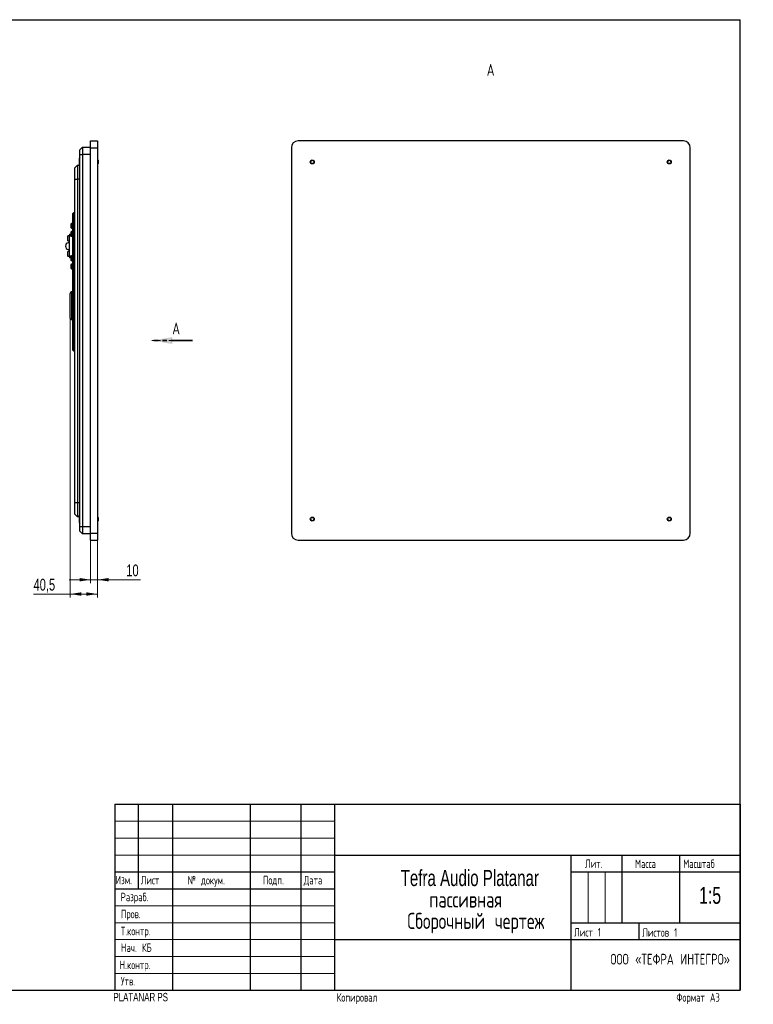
# Model space of a CAD drawing. Header units: millimetres. Extents: x 8 to 419, y 1 to 292.
# Tile 10 of 10: x 202 to 419, y 1 to 292. Entities that reach past the tile are written whole.
import ezdxf

# ---------------------------------------------------------------- set-up
doc = ezdxf.new("R2010")
doc.units = ezdxf.units.MM
doc.linetypes.add('HIDDEN', pattern=[1.905, 1.27, -0.635])
doc.linetypes.add('PHANTOM', pattern=[12.7, 6.35, -1.27, 1.27, -1.27, 1.27, -1.27])
doc.styles.add('SLDTEXTSTYLE0', font='TXT', dxfattribs={"width": 0.7, "bigfont": 'bigfont'})
doc.styles.add('SLDTEXTSTYLE1', font='TXT', dxfattribs={"width": 0.7})
doc.dimstyles.new('SLDDIMSTYLE0', dxfattribs={"dimtxt": 3.5, "dimasz": 3.302, "dimexe": 0, "dimexo": 0.0625, "dimgap": 0.875, "dimtad": 2, "dimlfac": 5, "dimrnd": 1e-09, "dimzin": 12, "dimdsep": 46, "dimtxsty": 'SLDTEXTSTYLE1', "dimsah": 1, "dimcen": 0.09, "dimadec": 0, "dimazin": 3, "dimtfac": 1, "dimtdec": 3, "dimtofl": 0, "dimtmove": 0, "dimatfit": 3, "dimfxl": 0, "dimfrac": 2, "dimtolj": 1, "dimtzin": 12, "dimarcsym": 0})
doc.dimstyles.new('SLDDIMSTYLE1', dxfattribs={"dimtxt": 3.5, "dimasz": 3.302, "dimexe": 0, "dimexo": 0.0625, "dimgap": 0.875, "dimtad": 2, "dimlfac": 5, "dimrnd": 1e-09, "dimzin": 12, "dimdsep": 46, "dimtxsty": 'SLDTEXTSTYLE1', "dimsah": 1, "dimcen": 0.09, "dimadec": 0, "dimazin": 3, "dimtfac": 1, "dimtdec": 3, "dimtmove": 0, "dimatfit": 0, "dimfxl": 0, "dimfrac": 2, "dimtolj": 1, "dimtzin": 12, "dimarcsym": 0})

# ---------------------------------------------------------------- blocks, each defined once
blk = doc.blocks.new('_D_3')
at = {"color": 7, "linetype": 'Continuous', "lineweight": 0}
for p, q in [((216.73, 203.78), (216.73, 121.18)), ((224.83, 138.13), (224.83, 121.18)), ((216.73, 122.18), (205.94, 122.18)), ((216.73, 122.18), (224.83, 122.18))]:
    blk.add_line(p, q, dxfattribs=at)
at = {"color": 7, "linetype": 'Continuous', "lineweight": 18}
for points in [[(216.73, 122.18), (220.03, 121.67), (220.03, 122.69)], [(224.83, 122.18), (221.53, 122.69), (221.53, 121.67)]]:
    blk.add_solid(points, dxfattribs=at)
at = {"color": 7, "linetype": 'Continuous', "lineweight": 18, "insert": (205.94, 126.69), "char_height": 3.5, "attachment_point": 1, "style": 'SLDTEXTSTYLE1'}
blk.add_mtext('40,5', dxfattribs=at)
blk = doc.blocks.new('_D_4')
at = {"color": 7, "linetype": 'Continuous', "lineweight": 0}
for p, q in [((222.83, 138.13), (222.83, 125.41)), ((224.87, 138.13), (224.87, 125.41)), ((222.83, 126.41), (216.48, 126.41)), ((222.83, 126.41), (224.87, 126.41)), ((224.87, 126.41), (237.57, 126.41))]:
    blk.add_line(p, q, dxfattribs=at)
at = {"color": 7, "linetype": 'Continuous', "lineweight": 18}
for points in [[(222.83, 126.41), (219.53, 126.92), (219.53, 125.9)], [(224.87, 126.41), (228.17, 125.9), (228.17, 126.92)]]:
    blk.add_solid(points, dxfattribs=at)
at = {"color": 7, "linetype": 'Continuous', "lineweight": 18, "insert": (233.37, 130.92), "char_height": 3.5, "attachment_point": 1, "style": 'SLDTEXTSTYLE1'}
blk.add_mtext('10', dxfattribs=at)
blk = doc.blocks.new('SW_PROJECTIONARROW_0')
at = {"color": 0, "linetype": 'HIDDEN', "lineweight": 18}
blk.add_line((252.97, 197.13), (240.97, 197.13), dxfattribs=at)
blk.add_line((252.97, 197.13), (240.97, 197.13), dxfattribs=at)
at = {"color": 0, "linetype": 'PHANTOM', "lineweight": 35}
blk.add_line((252.97, 197.13), (240.97, 197.13), dxfattribs=at)
at = {"color": 0, "linetype": 'Continuous', "lineweight": 25}
blk.add_solid([(240.97, 197.13), (246.97, 196.13), (246.97, 198.13)], dxfattribs=at)
blk.add_solid([(240.97, 197.13), (246.97, 196.13), (246.97, 198.13)], dxfattribs=at)
at = {"color": 0, "linetype": 'Continuous', "lineweight": 25, "insert": (246.97, 202.45), "char_height": 3.5, "attachment_point": 1, "style": 'SLDTEXTSTYLE0'}
blk.add_mtext('А', dxfattribs=at)
blk.add_mtext('А', dxfattribs=at)

msp = doc.modelspace()

# ---------------------------------------------------------------- linework, layer by layer
at = {"color": 7, "linetype": 'Continuous', "lineweight": 25}
for p, q in [((20, 292), (415, 292)), ((415, 5), (415, 292)), ((219.631, 253.5337), (220.431, 254.3337)), ((219.631, 252.1337), (219.631, 253.5337)), ((220.431, 254.3337), (220.431, 252.1337)), ((220.431, 254.3337), (222.831, 254.3337)), ((222.831, 256.1337), (224.871, 256.1337)), ((222.831, 254.1337), (222.831, 256.1337)), ((222.831, 140.1337), (222.831, 254.1337)), ((222.831, 254.1337), (224.871, 254.1337)), ((224.871, 256.1337), (224.871, 254.1337)), ((224.871, 254.1337), (224.871, 140.1337)), ((282.1924, 254.1337), (282.1924, 140.1337)), ((398.1924, 256.1337), (284.1924, 256.1337)), ((400.1924, 140.1337), (400.1924, 254.1337)), ((219.631, 251.2037), (219.511, 251.0837)), ((219.511, 248.7837), (219.511, 251.0837)), ((219.631, 142.1337), (219.631, 252.1337)), ((219.631, 252.1337), (220.431, 252.1337)), ((220.431, 252.1337), (220.431, 142.1337)), ((222.831, 252.1337), (220.431, 252.1337)), ((224.931, 250.5337), (224.871, 250.5337)), ((225.031, 250.4337), (224.931, 250.5337)), ((224.931, 249.3337), (224.931, 250.5337)), ((225.031, 250.4337), (225.031, 249.4337)), ((218.131, 248.2337), (218.931, 249.0337)), ((218.131, 244.8337), (218.131, 248.2337)), ((218.931, 249.0337), (218.931, 244.8337)), ((218.931, 249.0337), (219.511, 249.0337)), ((219.511, 248.7837), (219.631, 248.6637)), ((224.871, 249.3337), (224.931, 249.3337)), ((224.931, 249.3337), (225.031, 249.4337)), ((218.131, 149.2337), (218.131, 244.8337)), ((218.131, 244.8337), (218.931, 244.8337)), ((218.931, 244.8337), (218.931, 149.2337)), ((219.631, 244.8337), (218.931, 244.8337)), ((217.4075, 233.9517), (217.411, 233.9517)), ((217.411, 233.5157), (217.4075, 233.5157)), ((217.411, 233.253), (217.4075, 233.253)), ((217.411, 233.2108), (217.4075, 233.2108)), ((217.4075, 233.1634), (217.411, 233.1634)), ((217.411, 234.2595), (217.411, 233.4687)), ((217.411, 233.4687), (217.411, 232.4572)), ((217.531, 234.4337), (217.515, 234.4337)), ((217.515, 233.6429), (217.515, 234.4337)), ((217.531, 233.6429), (217.515, 233.6429)), ((217.515, 232.2429), (217.515, 233.6429)), ((217.531, 234.7337), (217.831, 235.0337)), ((217.531, 231.0337), (217.531, 234.7337)), ((217.831, 235.0337), (217.831, 231.0337)), ((217.831, 235.0337), (218.131, 235.0337)), ((217.011, 231.3589), (217.0075, 231.3589)), ((217.011, 231.3167), (217.0075, 231.3167)), ((217.0075, 231.2693), (217.011, 231.2693)), ((217.0075, 231.2383), (217.011, 231.2383)), ((217.011, 230.8282), (217.0075, 230.8282)), ((217.0075, 230.7808), (217.011, 230.7808)), ((217.0075, 230.7386), (217.011, 230.7386)), ((217.011, 231.5745), (217.011, 230.5631)), ((217.011, 230.5631), (217.011, 230.523)), ((217.531, 231.7488), (217.115, 231.7488)), ((217.115, 230.3488), (217.115, 231.7488)), ((217.115, 230.3488), (217.531, 230.3488)), ((217.411, 232.7224), (217.4075, 232.7224)), ((217.4075, 232.675), (217.411, 232.675)), ((217.4075, 232.6328), (217.411, 232.6328)), ((217.411, 232.4572), (217.411, 232.4171)), ((217.515, 232.2429), (217.531, 232.2429)), ((217.531, 198.0337), (217.531, 231.0337)), ((217.531, 231.0337), (217.831, 231.0337)), ((217.831, 231.0337), (217.831, 198.0337)), ((218.131, 231.0337), (217.831, 231.0337)), ((216.011, 227.6589), (216.0075, 227.6589)), ((216.011, 227.6167), (216.0075, 227.6167)), ((216.0075, 227.5693), (216.011, 227.5693)), ((216.011, 227.1282), (216.0075, 227.1282)), ((216.011, 227.8745), (216.011, 226.8631)), ((216.531, 228.0488), (216.115, 228.0488)), ((216.115, 226.6488), (216.115, 228.0488)), ((216.531, 228.5488), (217.011, 228.5488)), ((216.531, 228.5488), (216.531, 227.9488)), ((217.115, 227.9488), (216.531, 227.9488)), ((216.531, 222.1488), (216.531, 227.9488)), ((217.011, 228.9462), (217.0075, 228.9462)), ((217.011, 228.9336), (217.0075, 228.9336)), ((217.0075, 228.8718), (217.011, 228.8718)), ((217.0075, 228.8253), (217.011, 228.8253)), ((217.0075, 228.8209), (217.011, 228.8209)), ((217.011, 228.4257), (217.0075, 228.4257)), ((217.0075, 228.3639), (217.011, 228.3639)), ((217.0075, 228.3513), (217.011, 228.3513)), ((217.011, 229.1745), (217.011, 228.204)), ((217.011, 228.204), (217.011, 228.123)), ((217.531, 229.3488), (217.115, 229.3488)), ((217.115, 227.9488), (217.115, 229.3488)), ((217.115, 227.9488), (217.531, 227.9488)), ((216.0075, 227.0808), (216.011, 227.0808)), ((216.0075, 227.0386), (216.011, 227.0386)), ((216.011, 226.8631), (216.011, 226.823)), ((216.115, 226.6488), (216.531, 226.6488)), ((216.531, 226.0488), (216.2147, 226.0488)), ((216.011, 223.0493), (216.0075, 223.0493)), ((216.011, 223.03), (216.0075, 223.03)), ((216.0075, 222.9715), (216.011, 222.9715)), ((216.011, 222.9208), (216.0075, 222.9208)), ((216.0075, 222.9204), (216.011, 222.9204)), ((216.011, 222.5771), (216.0075, 222.5771)), ((216.0075, 222.5767), (216.011, 222.5767)), ((216.011, 222.526), (216.0075, 222.526)), ((216.0075, 222.4675), (216.011, 222.4675)), ((216.0075, 222.4483), (216.011, 222.4483)), ((216.011, 223.2745), (216.011, 222.3098)), ((216.011, 222.3098), (216.011, 222.223)), ((216.531, 223.4488), (216.115, 223.4488)), ((216.115, 222.0488), (216.115, 223.4488)), ((216.115, 222.0488), (216.531, 222.0488)), ((216.2147, 224.0488), (216.531, 224.0488)), ((216.531, 222.1488), (217.115, 222.1488)), ((216.531, 222.1488), (216.531, 221.5488)), ((217.011, 221.5488), (216.531, 221.5488)), ((217.0075, 221.6579), (217.011, 221.6579)), ((217.011, 221.9745), (217.011, 220.9373)), ((217.531, 222.1488), (217.115, 222.1488)), ((217.115, 220.7488), (217.115, 222.1488)), ((217.011, 221.2396), (217.0075, 221.2396)), ((217.0075, 219.242), (217.011, 219.242)), ((217.011, 218.8556), (217.0075, 218.8556)), ((217.011, 220.9373), (217.011, 220.923)), ((217.011, 219.5745), (217.011, 218.5259)), ((217.011, 218.5259), (217.011, 218.523)), ((217.115, 220.7488), (217.531, 220.7488)), ((217.531, 219.7488), (217.115, 219.7488)), ((217.115, 218.3488), (217.115, 219.7488)), ((217.115, 218.3488), (217.531, 218.3488)), ((217.411, 214.8296), (217.4075, 214.8296)), ((217.411, 214.8203), (217.4075, 214.8203)), ((217.4075, 214.7569), (217.411, 214.7569)), ((217.411, 214.3105), (217.4075, 214.3105)), ((217.4075, 214.2471), (217.411, 214.2471)), ((217.4075, 214.2378), (217.411, 214.2378)), ((217.411, 215.0595), (217.411, 214.0861)), ((217.411, 214.0861), (217.411, 214.0079)), ((217.531, 215.2337), (217.515, 215.2337)), ((217.515, 213.8337), (217.515, 215.2337)), ((217.515, 213.8337), (217.531, 213.8337)), ((216.731, 203.7837), (216.731, 211.0837)), ((217.531, 211.4837), (217.131, 211.4837)), ((217.131, 211.4837), (217.131, 203.3837)), ((217.131, 203.3837), (217.531, 203.3837)), ((217.831, 198.0337), (217.531, 198.0337)), ((217.531, 194.3337), (217.531, 198.0337)), ((217.831, 198.0337), (217.831, 194.0337)), ((217.831, 198.0337), (218.131, 198.0337)), ((217.4075, 196.3438), (217.411, 196.3438)), ((217.411, 195.9052), (217.4075, 195.9052)), ((217.4075, 195.5466), (217.411, 195.5466)), ((217.411, 195.1208), (217.4075, 195.1208)), ((217.411, 196.6503), (217.411, 195.7157)), ((217.411, 195.7157), (217.411, 195.5987)), ((217.411, 195.5987), (217.411, 194.9575)), ((217.531, 196.8245), (217.515, 196.8245)), ((217.515, 195.4245), (217.515, 196.8245)), ((217.515, 195.4245), (217.531, 195.4245)), ((217.515, 194.6337), (217.515, 195.4245)), ((217.411, 194.9575), (217.411, 194.8079)), ((217.515, 194.6337), (217.531, 194.6337)), ((217.831, 194.0337), (217.531, 194.3337)), ((218.131, 194.0337), (217.831, 194.0337)), ((218.131, 145.8337), (218.131, 149.2337)), ((218.131, 149.2337), (218.931, 149.2337)), ((218.931, 149.2337), (218.931, 145.0337)), ((218.931, 149.2337), (219.631, 149.2337)), ((218.131, 145.8337), (218.931, 145.0337)), ((219.631, 145.6037), (219.511, 145.4837)), ((219.511, 145.0337), (218.931, 145.0337)), ((219.511, 143.1837), (219.511, 145.4837)), ((219.511, 143.1837), (219.631, 143.0637)), ((224.931, 144.9337), (224.871, 144.9337)), ((224.871, 143.7337), (224.931, 143.7337)), ((225.031, 144.8337), (224.931, 144.9337)), ((224.931, 143.7337), (224.931, 144.9337)), ((224.931, 143.7337), (225.031, 143.8337)), ((225.031, 144.8337), (225.031, 143.84)), ((225.031, 143.84), (225.031, 143.8337)), ((219.631, 142.1337), (220.431, 142.1337)), ((219.631, 140.7337), (219.631, 142.1337)), ((219.631, 140.7337), (220.431, 139.9337)), ((220.431, 142.1337), (220.431, 139.9337)), ((220.431, 142.1337), (222.831, 142.1337)), ((222.831, 139.9337), (220.431, 139.9337)), ((222.831, 140.1337), (224.871, 140.1337)), ((222.831, 138.1337), (222.831, 140.1337)), ((224.871, 140.1337), (224.871, 138.1337)), ((222.831, 138.1337), (224.871, 138.1337)), ((284.1924, 138.1337), (398.1924, 138.1337)), ((230, 60), (415, 60)), ((230, 60), (230, 5)), ((237, 35), (237, 60)), ((247, 60), (247, 5)), ((270, 60), (270, 5)), ((285, 60), (285, 5)), ((295, 60), (295, 5)), ((415, 60), (415, 5)), ((295, 45), (415, 45)), ((365, 5), (365, 45)), ((380, 45), (380, 25)), ((397, 45), (397, 25)), ((230, 40), (295, 40)), ((365, 40), (415, 40)), ((230, 35), (295, 35)), ((365, 25), (415, 25)), ((385, 25), (385, 20)), ((295, 20), (415, 20)), ((20, 5), (415, 5)), ((230, 5), (415, 5))]:
    msp.add_line(p, q, dxfattribs=at)
at = {"color": 7, "linetype": 'Continuous', "lineweight": 18}
for p, q in [((230, 55), (295, 55)), ((230, 50), (295, 50)), ((230, 45), (295, 45)), ((370, 40), (370, 25)), ((375, 40), (375, 25)), ((230, 30), (295, 30)), ((230, 25), (295, 25)), ((230, 20), (295, 20)), ((230, 15), (295, 15)), ((230, 10), (295, 10))]:
    msp.add_line(p, q, dxfattribs=at)
at = {"color": 7, "linetype": 'Continuous', "lineweight": 25}
for centre, radius in [((288.3924, 249.9337), 0.6), ((288.3924, 249.9337), 0.5), ((393.9924, 249.9337), 0.6), ((393.9924, 249.9337), 0.5), ((288.3924, 144.3337), 0.6), ((288.3924, 144.3337), 0.5), ((393.9924, 144.3337), 0.6), ((393.9924, 144.3337), 0.5)]:
    msp.add_circle(centre, radius, dxfattribs=at)
for centre, radius, start, end in [((284.1924, 254.1337), 2, 90, 180), ((398.1924, 254.1337), 2, 0, 90), ((218.4897, 233.7337), 1.2, 144.314665, 154.01379), ((218.4897, 232.9429), 1.2, 144.314665, 154.01379), ((218.0897, 231.0488), 1.2, 144.314665, 154.01379), ((218.0897, 231.0488), 1.2, 205.98621, 215.685335), ((218.4897, 232.9429), 1.2, 205.98621, 215.685335), ((217.0897, 227.3488), 1.2, 144.314665, 154.01379), ((218.0897, 228.6488), 1.2, 144.314665, 154.01379), ((218.0897, 228.6488), 1.2, 205.98621, 215.685335), ((216.334, 225.1504), 0.9062, 97.561867, 186.441113), ((216.334, 224.9471), 0.9062, 173.558887, 262.438133), ((217.0897, 227.3488), 1.2, 205.98621, 215.685335), ((217.0897, 222.7488), 1.2, 144.314665, 154.01379), ((217.0897, 222.7488), 1.2, 205.98621, 215.685335), ((218.0897, 221.4488), 1.2, 144.314665, 154.01379), ((218.0897, 221.4488), 1.2, 205.98621, 215.685335), ((218.0897, 219.0488), 1.2, 144.314665, 154.01379), ((218.0897, 219.0488), 1.2, 205.98621, 215.685335), ((218.4897, 214.5337), 1.2, 144.314665, 154.01379), ((218.4897, 214.5337), 1.2, 205.98621, 215.685335), ((217.131, 211.0837), 0.4, 90, 180), ((217.131, 203.7837), 0.4, 180, 270), ((218.4897, 196.1245), 1.2, 144.314665, 154.01379), ((218.4897, 196.1245), 1.2, 205.98621, 215.685335), ((218.4897, 195.3337), 1.2, 205.98621, 215.685335), ((284.1924, 140.1337), 2, 180, 270), ((398.1924, 140.1337), 2, 270, 0)]:
    msp.add_arc(centre, radius, start, end, dxfattribs=at)

# ---------------------------------------------------------------- block references
msp.add_blockref('SW_PROJECTIONARROW_0', (0, 0), dxfattribs=at)

# ---------------------------------------------------------------- texts
at = {"color": 7, "linetype": 'Continuous', "lineweight": 18, "insert": (341.1487, 278.9204), "char_height": 3.5, "attachment_point": 2, "style": 'SLDTEXTSTYLE0'}
msp.add_mtext('А', dxfattribs=at)
at = {"color": 7, "linetype": 'Continuous', "lineweight": 0}
for s, insert, char_height, attachment_point, style in [('Лит.', (369.0746, 43.7), 2.5, 1, 'SLDTEXTSTYLE0'), ('Масса', (383.8682, 43.6722), 2.5, 1, 'SLDTEXTSTYLE0'), ('Масштаб', (398.1014, 43.6773), 2.5, 1, 'SLDTEXTSTYLE0'), ('Tefra Audio Platanar', (334.9826, 40.5989), 4.7625, 2, 'SLDTEXTSTYLE1'), ('Изм.', (230.2295, 38.8735), 2.5, 1, 'SLDTEXTSTYLE0'), ('Лист', (237.639, 38.8341), 2.5, 1, 'SLDTEXTSTYLE0'), ('№ докум.', (251.5112, 38.8134), 2.5, 1, 'SLDTEXTSTYLE0'), ('Подп.', (273.8, 38.8415), 2.5, 1, 'SLDTEXTSTYLE0'), ('Дата', (285.8758, 38.8206), 2.5, 1, 'SLDTEXTSTYLE0'), ('1:5', (406.0745, 35.5815), 5, 2, 'SLDTEXTSTYLE1'), ('Разраб.', (231.7356, 33.8405), 2.5, 1, 'SLDTEXTSTYLE0'), ('пассивная', (333.771, 34.2489), 4.7625, 2, 'SLDTEXTSTYLE0'), ('Пров.', (231.7643, 28.8176), 2.5, 1, 'SLDTEXTSTYLE0'), ('Сборочный чертеж', (336.7685, 27.8989), 4.7625, 2, 'SLDTEXTSTYLE0'), ('Т.контр.', (231.7725, 23.7757), 2.5, 1, 'SLDTEXTSTYLE0'), ('Лист 1', (365.8602, 23.4099), 2.5, 1, 'SLDTEXTSTYLE0'), ('Листов 1', (386.004, 23.3618), 2.5, 1, 'SLDTEXTSTYLE0'), ('Нач. КБ', (231.788, 18.8711), 2.5, 1, 'SLDTEXTSTYLE0'), ('ООО «ТЕФРА ИНТЕГРО»', (394.2478, 15.797), 3.175, 2, 'SLDTEXTSTYLE0'), ('Н.контр.', (231.4265, 13.7546), 2.5, 1, 'SLDTEXTSTYLE0'), ('Утв.', (231.7695, 8.949), 2.5, 1, 'SLDTEXTSTYLE0'), ('PLATANAR PS', (229.566, 4.246), 2.5, 1, 'SLDTEXTSTYLE1'), ('Копировал', (295.6171, 4.1484), 2.5, 1, 'SLDTEXTSTYLE0'), ('Формат А3', (396.1047, 4.1484), 2.5, 1, 'SLDTEXTSTYLE0')]:
    msp.add_mtext(s, dxfattribs=dict(at, insert=insert, char_height=char_height, attachment_point=attachment_point, style=style))

# ---------------------------------------------------------------- dimensions: what is measured, and where the dimension line sits
at = {"color": 7, "linetype": 'Continuous', "lineweight": 18}
dim = msp.add_linear_dim(base=(224.831, 122.1783), p1=(216.731, 203.7837), p2=(224.831, 138.1337), dimstyle='SLDDIMSTYLE0', dxfattribs=at)
dim.commit()
dim.dimension.update_dxf_attribs({"geometry": '_D_3', "text_midpoint": (210.4054, 122.1783), "dimtype": 160})
dim = msp.add_linear_dim(base=(224.871, 126.4114), p1=(222.831, 138.1337), p2=(224.871, 138.1337), text='10', dimstyle='SLDDIMSTYLE1', dxfattribs=at)
dim.commit()
dim.dimension.update_dxf_attribs({"geometry": '_D_4', "text_midpoint": (235.4667, 126.4114), "dimtype": 160})

doc.saveas('drawing.dxf')
